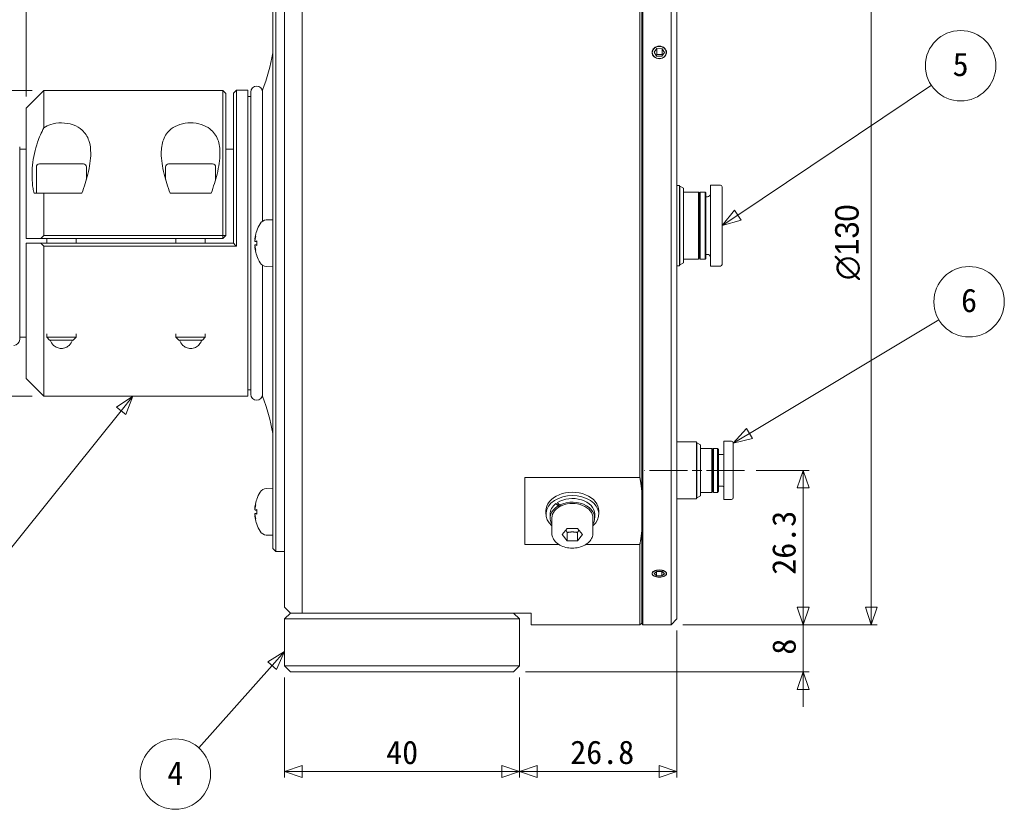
# Model space of a CAD drawing. Header units: millimetres. Extents: x 0 to 594, y 0 to 420.
# Tile 3 of 5: x 169 to 336, y 197 to 332. Entities that reach past the tile are written whole.
import ezdxf

# ---------------------------------------------------------------- set-up
doc = ezdxf.new("R2010")
doc.units = ezdxf.units.MM
doc.header["$LTSCALE"] = 2
doc.linetypes.add('CHAIN', pattern=[0.3543, 0.2362, -0.0295, 0.0591, -0.0295])
doc.layers.get('0').update_dxf_attribs({"lineweight": 18})
for name, color, linetype, lineweight in [('中心線(ISO)', 7, 'CHAIN', 9), ('可見邊線(ISO)', 7, 'Continuous', 9), ('標註(ISO)', 7, 'Continuous', 9), ('符號(ISO)', 7, 'Continuous', 9)]:
    doc.layers.add(name, color=color, linetype=linetype, lineweight=lineweight)
doc.dimstyles.new('標註', dxfattribs={"dimscale": 2, "dimtxt": 2, "dimasz": 1.5, "dimexe": 0.5, "dimexo": 1, "dimgap": 0.5, "dimtad": 1, "dimdec": 3, "dimrnd": 1e-08, "dimdsep": 46, "dimtxsty": 'Standard', "dimblk": 'Filled-1', "dimcen": 0.09, "dimdle": 5, "dimclrd": 3, "dimclre": 3, "dimclrt": 3, "dimazin": 2, "dimtfac": 1, "dimtdec": 3, "dimtmove": 0, "dimatfit": 3, "dimldrblk": 'Filled-1', "dimfxl": 0, "dimtolj": 1, "dimlwd": 9, "dimlwe": 9, "dimarcsym": 0})

# ---------------------------------------------------------------- blocks, each defined once
blk = doc.blocks.new('Filled-1')
at = {"color": 0}
for p, q in [((0, 0), (-1, 0.333)), ((-1, 0.333), (-1, -0.333)), ((-1, 0), (0, 0)), ((-1, -0.333), (0, 0))]:
    blk.add_line(p, q, dxfattribs=at)
at = {"color": 0, "flags": 128}
blk.add_lwpolyline([(-1, -0.333), (0, 0)], dxfattribs=at)
at = {"color": 0}
blk.add_solid([(-1, -0.333), (0, 0), (-1, 0.333), (-1, -0.333)], dxfattribs=at)
blk = doc.blocks.new('*D33')
at = {"layer": 'Defpoints', "color": 0, "linetype": 'Continuous'}
for p in [(279.51, 358.54), (279.51, 228.54), (313.59, 228.54)]:
    blk.add_point(p, dxfattribs=at)
at = {"layer": '標註(ISO)', "color": 3, "linetype": 'Continuous', "lineweight": 9}
for p, q in [((281.51, 358.54), (314.59, 358.54)), ((313.59, 355.54), (313.59, 231.54)), ((281.51, 228.54), (314.59, 228.54))]:
    blk.add_line(p, q, dxfattribs=at)
at = {"layer": '標註(ISO)', "color": 3, "linetype": 'Continuous', "lineweight": 9, "xscale": 3, "yscale": 3, "zscale": 3}
for p, rotation in [((313.59, 358.54), 90), ((313.59, 228.54), 270)]:
    blk.add_blockref('Filled-1', p, dxfattribs=dict(at, rotation=rotation))
at = {"layer": '標註(ISO)', "color": 3, "linetype": 'Continuous', "lineweight": 9, "insert": (309.58, 287.26), "char_height": 4, "attachment_point": 4, "rotation": 90}
blk.add_mtext('\\A1;{\\fAIGDT|b0|i0;\\ln}\\f新細明體|b0|i0;130', dxfattribs=at)
blk = doc.blocks.new('*D34')
at = {"layer": 'Defpoints', "color": 0, "linetype": 'Continuous'}
for p in [(292, 254.84), (279.51, 228.54), (302, 228.54)]:
    blk.add_point(p, dxfattribs=at)
at = {"layer": '標註(ISO)', "color": 3, "linetype": 'Continuous', "lineweight": 9}
for p, q in [((294, 254.84), (303, 254.84)), ((302, 251.84), (302, 231.54)), ((281.51, 228.54), (303, 228.54))]:
    blk.add_line(p, q, dxfattribs=at)
at = {"layer": '標註(ISO)', "color": 3, "linetype": 'Continuous', "lineweight": 9, "xscale": 3, "yscale": 3, "zscale": 3}
for p, rotation in [((302, 254.84), 90), ((302, 228.54), 270)]:
    blk.add_blockref('Filled-1', p, dxfattribs=dict(at, rotation=rotation))
at = {"layer": '標註(ISO)', "color": 3, "linetype": 'Continuous', "lineweight": 9, "insert": (298.75, 237.07), "char_height": 4, "attachment_point": 4, "rotation": 90}
blk.add_mtext('\\A1;26.3', dxfattribs=at)
blk = doc.blocks.new('*D35')
at = {"layer": 'Defpoints', "color": 0, "linetype": 'Continuous'}
for p in [(279.51, 228.54), (302, 228.54), (252.71, 220.54)]:
    blk.add_point(p, dxfattribs=at)
at = {"layer": '標註(ISO)', "color": 3, "linetype": 'Continuous', "lineweight": 9}
for p, q in [((302, 231.54), (302, 234.54)), ((281.51, 228.54), (303, 228.54)), ((302, 228.54), (302, 225.54)), ((302, 223.54), (302, 225.54)), ((302, 220.54), (302, 223.54)), ((254.71, 220.54), (303, 220.54)), ((302, 217.54), (302, 214.54))]:
    blk.add_line(p, q, dxfattribs=at)
at = {"layer": '標註(ISO)', "color": 3, "linetype": 'Continuous', "lineweight": 9, "xscale": 3, "yscale": 3, "zscale": 3}
for p, rotation in [((302, 228.54), 270), ((302, 220.54), 90)]:
    blk.add_blockref('Filled-1', p, dxfattribs=dict(at, rotation=rotation))
at = {"layer": '標註(ISO)', "color": 3, "linetype": 'Continuous', "lineweight": 9, "insert": (298.77, 223.45), "char_height": 4, "attachment_point": 4, "rotation": 90}
blk.add_mtext('\\A1;8', dxfattribs=at)
blk = doc.blocks.new('*D36')
at = {"layer": 'Defpoints', "color": 0, "linetype": 'Continuous'}
for p in [(280.51, 229.54), (253.71, 221.54), (253.71, 203.54)]:
    blk.add_point(p, dxfattribs=at)
at = {"layer": '標註(ISO)', "color": 3, "linetype": 'Continuous', "lineweight": 9}
for p, q in [((280.51, 227.54), (280.51, 202.54)), ((253.71, 219.54), (253.71, 202.54)), ((277.51, 203.54), (256.71, 203.54))]:
    blk.add_line(p, q, dxfattribs=at)
at = {"layer": '標註(ISO)', "color": 3, "linetype": 'Continuous', "lineweight": 9, "xscale": 3, "yscale": 3, "zscale": 3, "rotation": 180}
blk.add_blockref('Filled-1', (253.71, 203.54), dxfattribs=at)
at = {"layer": '標註(ISO)', "color": 3, "linetype": 'Continuous', "lineweight": 9, "xscale": 3, "yscale": 3, "zscale": 3}
blk.add_blockref('Filled-1', (280.51, 203.54), dxfattribs=at)
at = {"layer": '標註(ISO)', "color": 3, "linetype": 'Continuous', "lineweight": 9, "insert": (262.35, 206.79), "char_height": 4, "attachment_point": 4}
blk.add_mtext('\\A1;26.8', dxfattribs=at)
blk = doc.blocks.new('*D37')
at = {"layer": 'Defpoints', "color": 0, "linetype": 'Continuous'}
for p in [(213.71, 221.54), (253.71, 221.54), (213.71, 203.54)]:
    blk.add_point(p, dxfattribs=at)
at = {"layer": '標註(ISO)', "color": 3, "linetype": 'Continuous', "lineweight": 9}
for p, q in [((213.71, 219.54), (213.71, 202.54)), ((253.71, 219.54), (253.71, 202.54)), ((250.71, 203.54), (216.71, 203.54))]:
    blk.add_line(p, q, dxfattribs=at)
at = {"layer": '標註(ISO)', "color": 3, "linetype": 'Continuous', "lineweight": 9, "xscale": 3, "yscale": 3, "zscale": 3, "rotation": 180}
blk.add_blockref('Filled-1', (213.71, 203.54), dxfattribs=at)
at = {"layer": '標註(ISO)', "color": 3, "linetype": 'Continuous', "lineweight": 9, "xscale": 3, "yscale": 3, "zscale": 3}
blk.add_blockref('Filled-1', (253.71, 203.54), dxfattribs=at)
at = {"layer": '標註(ISO)', "color": 3, "linetype": 'Continuous', "lineweight": 9, "insert": (231.01, 206.77), "char_height": 4, "attachment_point": 4}
blk.add_mtext('\\A1;40', dxfattribs=at)
blk = doc.blocks.new('*D38')
at = {"layer": 'Defpoints', "color": 0, "linetype": 'Continuous'}
for p in [(66.71, 319.54), (172.71, 319.54), (172.71, 267.47)]:
    blk.add_point(p, dxfattribs=at)
at = {"layer": '標註(ISO)', "color": 3, "linetype": 'Continuous', "lineweight": 9}
for p, q in [((170.71, 319.54), (65.71, 319.54)), ((66.71, 270.47), (66.71, 316.54)), ((170.71, 267.47), (65.71, 267.47))]:
    blk.add_line(p, q, dxfattribs=at)
at = {"layer": '標註(ISO)', "color": 3, "linetype": 'Continuous', "lineweight": 9, "xscale": 3, "yscale": 3, "zscale": 3}
for p, rotation in [((66.71, 319.54), 90), ((66.71, 267.47), 270)]:
    blk.add_blockref('Filled-1', p, dxfattribs=dict(at, rotation=rotation))
at = {"layer": '標註(ISO)', "color": 3, "linetype": 'Continuous', "lineweight": 9, "insert": (63.45, 289), "char_height": 4, "attachment_point": 4, "rotation": 90}
blk.add_mtext('\\A1;52.1', dxfattribs=at)
blk = doc.blocks.new('*D41')
at = {"layer": 'Defpoints', "color": 0, "linetype": 'Continuous'}
for p in [(280.51, 383.54), (280.51, 357.54), (111.61, 300.04)]:
    blk.add_point(p, dxfattribs=at)
at = {"layer": '標註(ISO)', "color": 3, "linetype": 'Continuous', "lineweight": 9}
for p, q in [((111.61, 302.04), (111.61, 384.54)), ((280.51, 359.54), (280.51, 384.54)), ((114.61, 383.54), (277.51, 383.54))]:
    blk.add_line(p, q, dxfattribs=at)
at = {"layer": '標註(ISO)', "color": 3, "linetype": 'Continuous', "lineweight": 9, "xscale": 3, "yscale": 3, "zscale": 3, "rotation": 180}
blk.add_blockref('Filled-1', (111.61, 383.54), dxfattribs=at)
at = {"layer": '標註(ISO)', "color": 3, "linetype": 'Continuous', "lineweight": 9, "xscale": 3, "yscale": 3, "zscale": 3}
blk.add_blockref('Filled-1', (280.51, 383.54), dxfattribs=at)
at = {"layer": '標註(ISO)', "color": 3, "linetype": 'Continuous', "lineweight": 9, "insert": (190.29, 386.82), "char_height": 4, "attachment_point": 4}
blk.add_mtext('\\A1;168.9', dxfattribs=at)
blk = doc.blocks.new('*D43')
at = {"layer": 'Defpoints', "color": 0, "linetype": 'Continuous'}
for p in [(169.71, 371.54), (211.71, 345.54), (169.71, 316.54)]:
    blk.add_point(p, dxfattribs=at)
at = {"layer": '標註(ISO)', "color": 3, "linetype": 'Continuous', "lineweight": 9}
for p, q in [((169.71, 318.54), (169.71, 372.54)), ((211.71, 347.54), (211.71, 372.54)), ((208.71, 371.54), (172.71, 371.54))]:
    blk.add_line(p, q, dxfattribs=at)
at = {"layer": '標註(ISO)', "color": 3, "linetype": 'Continuous', "lineweight": 9, "xscale": 3, "yscale": 3, "zscale": 3, "rotation": 180}
blk.add_blockref('Filled-1', (169.71, 371.54), dxfattribs=at)
at = {"layer": '標註(ISO)', "color": 3, "linetype": 'Continuous', "lineweight": 9, "xscale": 3, "yscale": 3, "zscale": 3}
blk.add_blockref('Filled-1', (211.71, 371.54), dxfattribs=at)
at = {"layer": '標註(ISO)', "color": 3, "linetype": 'Continuous', "lineweight": 9, "insert": (188.01, 374.72), "char_height": 4, "attachment_point": 4}
blk.add_mtext('\\A1;42', dxfattribs=at)
blk = doc.blocks.new('*D44')
at = {"layer": 'Defpoints', "color": 0, "linetype": 'Continuous'}
for p in [(147.61, 371.54), (169.71, 316.54), (147.61, 303.31)]:
    blk.add_point(p, dxfattribs=at)
at = {"layer": '標註(ISO)', "color": 3, "linetype": 'Continuous', "lineweight": 9}
for p, q in [((147.61, 305.31), (147.61, 372.54)), ((169.71, 318.54), (169.71, 372.54)), ((166.71, 371.54), (150.61, 371.54))]:
    blk.add_line(p, q, dxfattribs=at)
at = {"layer": '標註(ISO)', "color": 3, "linetype": 'Continuous', "lineweight": 9, "xscale": 3, "yscale": 3, "zscale": 3, "rotation": 180}
blk.add_blockref('Filled-1', (147.61, 371.54), dxfattribs=at)
at = {"layer": '標註(ISO)', "color": 3, "linetype": 'Continuous', "lineweight": 9, "xscale": 3, "yscale": 3, "zscale": 3}
blk.add_blockref('Filled-1', (169.71, 371.54), dxfattribs=at)
at = {"layer": '標註(ISO)', "color": 3, "linetype": 'Continuous', "lineweight": 9, "insert": (154.15, 374.75), "char_height": 4, "attachment_point": 4}
blk.add_mtext('\\A1;22.1', dxfattribs=at)
blk = doc.blocks.new('Balloon2')
at = {"layer": '符號(ISO)', "color": 3, "linetype": 'Continuous', "lineweight": 9}
for p, q in [((93.941, 133.733), (92.549, 132.798)), ((92.939, 132.485), (93.941, 133.733)), ((93.329, 132.172), (93.941, 133.733)), ((92.939, 132.485), (70.451, 104.469)), ((92.549, 132.798), (93.329, 132.172))]:
    blk.add_line(p, q, dxfattribs=at)
at = {"layer": '符號(ISO)', "color": 3, "linetype": 'Continuous', "lineweight": 9, "flags": 128}
blk.add_lwpolyline([(93.329, 132.172), (93.941, 133.733)], dxfattribs=at)
at = {"layer": '符號(ISO)'}
blk.add_circle((68.576, 102.133), 3, dxfattribs=at)
at = {"layer": '符號(ISO)', "color": 3}
blk.add_solid([(93.329, 132.172), (93.941, 133.733), (92.549, 132.798), (93.329, 132.172)], dxfattribs=at)
at = {"layer": '符號(ISO)', "color": 3, "insert": (68.576, 102.216), "char_height": 2, "attachment_point": 5}
blk.add_mtext('2', dxfattribs=at)
blk = doc.blocks.new('Balloon4')
at = {"layer": '符號(ISO)', "color": 3, "linetype": 'Continuous', "lineweight": 9}
for p, q in [((106.855, 111.981), (105.417, 111.12)), ((105.79, 110.787), (106.855, 111.981)), ((106.163, 110.454), (106.855, 111.981)), ((105.79, 110.787), (99.547, 103.785)), ((105.417, 111.12), (106.163, 110.454))]:
    blk.add_line(p, q, dxfattribs=at)
at = {"layer": '符號(ISO)', "color": 3, "linetype": 'Continuous', "lineweight": 9, "flags": 128}
blk.add_lwpolyline([(106.163, 110.454), (106.855, 111.981)], dxfattribs=at)
at = {"layer": '符號(ISO)'}
blk.add_circle((97.555, 101.551), 3, dxfattribs=at)
at = {"layer": '符號(ISO)', "color": 3}
blk.add_solid([(106.163, 110.454), (106.855, 111.981), (105.417, 111.12), (106.163, 110.454)], dxfattribs=at)
at = {"layer": '符號(ISO)', "color": 3, "insert": (97.555, 101.634), "char_height": 2, "attachment_point": 5}
blk.add_mtext('4', dxfattribs=at)
blk = doc.blocks.new('Balloon5')
at = {"layer": '符號(ISO)', "color": 3, "linetype": 'Continuous', "lineweight": 9}
for p, q in [((145.434, 149.161), (161.923, 160.223)), ((145.155, 149.577), (144.105, 148.27)), ((145.712, 148.746), (145.155, 149.577)), ((145.434, 149.161), (144.105, 148.27)), ((144.105, 148.27), (145.712, 148.746))]:
    blk.add_line(p, q, dxfattribs=at)
at = {"layer": '符號(ISO)', "color": 3, "linetype": 'Continuous', "lineweight": 9, "flags": 128}
blk.add_lwpolyline([(145.155, 149.577), (144.105, 148.27)], dxfattribs=at)
at = {"layer": '符號(ISO)'}
blk.add_circle((164.405, 161.888), 3, dxfattribs=at)
at = {"layer": '符號(ISO)', "color": 3}
blk.add_solid([(145.155, 149.577), (144.105, 148.27), (145.712, 148.746), (145.155, 149.577)], dxfattribs=at)
at = {"layer": '符號(ISO)', "color": 3, "insert": (164.405, 161.989), "char_height": 2, "attachment_point": 5}
blk.add_mtext('5', dxfattribs=at)
blk = doc.blocks.new('Balloon6')
at = {"layer": '符號(ISO)', "color": 3, "linetype": 'Continuous', "lineweight": 9}
for p, q in [((146.427, 130.568), (162.555, 140.242)), ((146.17, 130.997), (145.055, 129.745)), ((146.684, 130.139), (146.17, 130.997)), ((146.427, 130.568), (145.055, 129.745)), ((145.055, 129.745), (146.684, 130.139))]:
    blk.add_line(p, q, dxfattribs=at)
at = {"layer": '符號(ISO)', "color": 3, "linetype": 'Continuous', "lineweight": 9, "flags": 128}
blk.add_lwpolyline([(146.17, 130.997), (145.055, 129.745)], dxfattribs=at)
at = {"layer": '符號(ISO)'}
blk.add_circle((165.124, 141.783), 3, dxfattribs=at)
at = {"layer": '符號(ISO)', "color": 3}
blk.add_solid([(146.17, 130.997), (145.055, 129.745), (146.684, 130.139), (146.17, 130.997)], dxfattribs=at)
at = {"layer": '符號(ISO)', "color": 3, "insert": (165.124, 141.883), "char_height": 2, "attachment_point": 5}
blk.add_mtext('6', dxfattribs=at)

msp = doc.modelspace()

# ---------------------------------------------------------------- linework, layer by layer
at = {"layer": '中心線(ISO)', "linetype": 'CHAIN', "ltscale": 13.688964}
msp.add_line((291.9996, 254.8401), (275.0102, 254.8401), dxfattribs=at)
at = {"layer": '可見邊線(ISO)'}
for p, q in [((216.7102, 358.5401), (216.7102, 230.5401)), ((274.5102, 228.7401), (274.5102, 358.3401)), ((274.7102, 358.5401), (274.7102, 228.5401)), ((279.5102, 228.5401), (279.5102, 358.5401)), ((280.5102, 357.5401), (280.5102, 229.5401)), ((213.7102, 231.5401), (213.7102, 355.5401)), ((211.7102, 241.5401), (211.7102, 345.5401)), ((212.2102, 346.0401), (212.2102, 241.0401)), ((274.2102, 253.6216), (274.2102, 333.4586)), ((276.6449, 326.07), (277.1074, 326.7041)), ((277.0476, 325.4061), (276.6449, 326.07)), ((277.1074, 325.7041), (276.9761, 325.524)), ((277.913, 325.3762), (277.0476, 325.4061)), ((277.1074, 326.7041), (277.9728, 326.6742)), ((277.1074, 325.7041), (277.1074, 326.7041)), ((277.9728, 325.6742), (277.1074, 325.7041)), ((278.3755, 326.0102), (277.913, 325.3762)), ((277.9728, 326.6742), (278.3755, 326.0102)), ((277.9728, 326.6742), (277.9728, 325.6742)), ((278.0443, 325.5562), (277.9728, 325.6742)), ((169.7102, 316.5401), (172.7102, 319.5401)), ((172.7102, 319.5401), (172.7102, 313.2124)), ((203.2102, 319.5401), (172.7102, 319.5401)), ((203.2102, 294.8397), (203.2102, 319.5401)), ((203.7102, 319.0401), (203.2102, 319.5401)), ((203.7102, 319.0401), (203.7102, 294.8401)), ((205.0102, 319.1151), (205.5102, 319.6151)), ((205.0102, 293.5401), (205.0102, 319.1151)), ((205.5102, 319.6151), (205.5102, 293.0402)), ((207.4602, 319.6151), (205.5102, 319.6151)), ((207.4602, 319.6151), (207.4602, 267.4651)), ((207.9602, 318.5401), (207.4602, 318.5401)), ((207.9602, 319.2901), (207.9602, 267.7901)), ((209.9602, 297.3082), (209.9602, 319.6151)), ((209.9602, 297.3082), (209.9602, 319.6151)), ((169.7102, 294.3401), (169.7102, 316.5401)), ((168.6102, 309.9401), (168.6102, 277.1401)), ((169.7102, 309.5401), (168.6102, 309.5401)), ((205.0102, 309.5401), (203.7102, 309.5401)), ((171.9602, 307.0401), (179.4602, 307.0401)), ((193.9602, 307.0401), (201.4602, 307.0401)), ((171.4602, 306.5401), (171.4602, 302.0401)), ((179.9602, 306.5401), (179.9602, 304.377)), ((193.4602, 306.5401), (193.4602, 304.377)), ((201.9602, 306.5401), (201.9602, 304.377)), ((286.2102, 289.6401), (286.2102, 303.4401)), ((286.2102, 303.4401), (287.9102, 303.4401)), ((172.7102, 302.0401), (172.7102, 294.8397)), ((173.4063, 302.0401), (172.7102, 302.0401)), ((173.4063, 302.0401), (178.0141, 302.0401)), ((179.2096, 302.0401), (178.0141, 302.0401)), ((195.4063, 302.0401), (194.2108, 302.0401)), ((195.4063, 302.0401), (200.0141, 302.0401)), ((201.2096, 302.0401), (200.0141, 302.0401)), ((280.9215, 303.3901), (280.5102, 303.3901)), ((280.9215, 303.3901), (280.9215, 289.6901)), ((281.0102, 303.2365), (280.9215, 303.3901)), ((281.0102, 303.2365), (281.0102, 289.8437)), ((281.6102, 302.8901), (281.0102, 303.2365)), ((281.6102, 302.8901), (281.6102, 290.1901)), ((284.1602, 302.2401), (281.6102, 302.2401)), ((284.1602, 290.8401), (284.1602, 302.2401)), ((284.3102, 302.0401), (284.1602, 302.2401)), ((284.3102, 302.0401), (284.4602, 302.2401)), ((284.3102, 291.0401), (284.3102, 302.0401)), ((284.4602, 290.8401), (284.4602, 302.2401)), ((285.3102, 302.2401), (284.4602, 302.2401)), ((285.3102, 302.2401), (285.3102, 290.8401)), ((285.4102, 302.1401), (285.3102, 302.2401)), ((285.4102, 290.9401), (285.4102, 302.1401)), ((288.2102, 289.9401), (288.2102, 303.1401)), ((285.4102, 301.4401), (285.7102, 301.4401)), ((210.5978, 297.5013), (211.7102, 297.5401)), ((208.9607, 295.6181), (208.9607, 295.6114)), ((169.7102, 270.4651), (169.7102, 293.5401)), ((172.2102, 293.5401), (169.7102, 293.5401)), ((205.0102, 293.5401), (172.2102, 293.5401)), ((172.2104, 294.3401), (203.2102, 294.3401)), ((203.2102, 294.8397), (172.7102, 294.8397)), ((173.2102, 294.3401), (173.2102, 293.5401)), ((178.2102, 294.3401), (178.2102, 293.5401)), ((195.2102, 294.3401), (195.2102, 293.5401)), ((200.2102, 294.3401), (200.2102, 293.5401)), ((203.2102, 294.8397), (203.7102, 294.8401)), ((203.7102, 294.8401), (203.2102, 294.3401)), ((203.2102, 294.3401), (203.2102, 294.8397)), ((208.6739, 294.2383), (208.6959, 294.2364)), ((208.6937, 293.8164), (208.9607, 293.7931)), ((208.9607, 293.9163), (208.9607, 293.164)), ((172.7102, 293.0402), (172.7102, 267.4651)), ((172.7102, 293.0402), (205.5102, 293.0402)), ((208.6739, 292.842), (208.6959, 292.8439)), ((208.6937, 293.2638), (208.9607, 293.2872)), ((208.9607, 291.4688), (208.9607, 291.4622)), ((281.6102, 290.1901), (281.0102, 289.8437)), ((284.1602, 290.8401), (281.6102, 290.8401)), ((284.3102, 291.0401), (284.1602, 290.8401)), ((284.3102, 291.0401), (284.4602, 290.8401)), ((285.3102, 290.8401), (284.4602, 290.8401)), ((285.4102, 290.9401), (285.3102, 290.8401)), ((285.4102, 291.6401), (285.7102, 291.6401)), ((209.9602, 267.4651), (209.9602, 289.7721)), ((209.9602, 267.4651), (209.9602, 289.7721)), ((210.5978, 289.579), (211.7102, 289.5401)), ((280.9215, 289.6901), (280.5102, 289.6901)), ((281.0102, 289.8437), (280.9215, 289.6901)), ((286.2102, 289.6401), (287.9102, 289.6401)), ((169.7102, 277.5401), (168.6102, 277.5401)), ((173.2102, 278.0836), (173.2102, 277.5309)), ((173.2102, 277.5309), (178.2102, 277.5309)), ((173.701, 277.0401), (173.2102, 277.5309)), ((177.7194, 277.0401), (173.701, 277.0401)), ((177.7194, 277.0401), (178.2102, 277.5309)), ((178.2102, 278.0836), (178.2102, 277.5309)), ((195.2102, 278.0836), (195.2102, 277.5309)), ((195.2102, 277.5309), (200.2102, 277.5309)), ((195.701, 277.0401), (195.2102, 277.5309)), ((199.7194, 277.0401), (195.701, 277.0401)), ((199.7194, 277.0401), (200.2102, 277.5309)), ((200.2102, 278.0836), (200.2102, 277.5309)), ((169.7102, 270.4651), (172.7102, 267.4651)), ((207.9602, 268.5401), (207.4602, 268.5401)), ((207.4602, 267.4651), (172.7102, 267.4651)), ((283.8215, 259.6901), (280.5102, 259.6901)), ((283.8215, 259.6901), (283.8215, 249.9901)), ((283.9102, 259.5365), (283.8215, 259.6901)), ((283.9102, 259.5365), (283.9102, 250.1437)), ((284.5102, 259.1901), (283.9102, 259.5365)), ((284.5102, 259.1901), (284.5102, 250.4901)), ((286.4602, 258.5901), (284.5102, 258.5901)), ((286.4602, 251.0901), (286.4602, 258.5901)), ((286.6102, 258.3901), (286.4602, 258.5901)), ((286.6102, 258.3901), (286.7602, 258.5901)), ((286.6102, 251.2901), (286.6102, 258.3901)), ((286.7602, 251.0901), (286.7602, 258.5901)), ((287.4102, 258.5901), (286.7602, 258.5901)), ((287.4102, 258.5901), (287.4102, 251.0901)), ((287.6102, 258.3901), (287.4102, 258.5901)), ((287.6102, 251.2901), (287.6102, 258.3901)), ((288.5102, 249.8901), (288.5102, 259.7901)), ((288.5102, 259.7901), (289.8102, 259.7901)), ((290.1102, 250.1901), (290.1102, 259.4901)), ((287.6102, 257.5401), (288.3102, 257.5401)), ((254.6102, 253.6216), (254.6102, 242.2418)), ((254.6102, 253.6216), (274.2102, 253.6216)), ((210.5978, 251.7513), (211.7102, 251.7901)), ((287.6102, 252.1401), (288.3102, 252.1401)), ((208.9607, 249.8681), (208.9607, 249.8614)), ((283.8215, 249.9901), (280.5102, 249.9901)), ((283.9102, 250.1437), (283.8215, 249.9901)), ((284.5102, 250.4901), (283.9102, 250.1437)), ((286.4602, 251.0901), (284.5102, 251.0901)), ((286.6102, 251.2901), (286.4602, 251.0901)), ((286.6102, 251.2901), (286.7602, 251.0901)), ((287.4102, 251.0901), (286.7602, 251.0901)), ((287.6102, 251.2901), (287.4102, 251.0901)), ((288.5102, 249.8901), (289.8102, 249.8901)), ((208.6739, 248.4883), (208.6959, 248.4864)), ((208.9607, 248.1663), (208.9607, 247.414)), ((259.8989, 249.1739), (260.5792, 248.6929)), ((260.4871, 248.6412), (260.2741, 248.7919)), ((260.5638, 248.947), (260.78, 248.7941)), ((208.6739, 247.092), (208.6959, 247.0939)), ((208.6937, 248.0664), (208.9607, 248.0431)), ((208.6937, 247.5138), (208.9607, 247.5372)), ((258.2102, 247.9317), (258.2102, 247.3661)), ((258.9102, 247.3661), (258.9102, 246.7297)), ((259.2102, 244.1841), (259.2102, 246.7297)), ((266.2102, 244.1841), (266.2102, 246.7297)), ((266.5102, 247.3661), (266.5102, 246.7297)), ((267.2102, 247.9317), (267.2102, 247.3661)), ((208.9607, 245.7188), (208.9607, 245.7122)), ((260.9781, 243.9012), (261.8442, 244.9619)), ((261.8442, 244.9619), (263.5762, 244.9619)), ((263.5762, 244.9619), (264.4422, 243.9012)), ((210.5978, 243.829), (211.7102, 243.7901)), ((261.8442, 242.8406), (260.9781, 243.9012)), ((261.8442, 244.2548), (261.8442, 242.8406)), ((263.5762, 244.2548), (263.5762, 242.8406)), ((264.4422, 243.9012), (263.5762, 242.8406)), ((211.7102, 241.5401), (212.2102, 241.0401)), ((260.3836, 242.2418), (254.6102, 242.2418)), ((263.5762, 242.8406), (261.8442, 242.8406)), ((274.2102, 242.2418), (265.0368, 242.2418)), ((274.2102, 228.5401), (274.2102, 242.2418)), ((213.7102, 241.0401), (212.2102, 241.0401)), ((276.5359, 236.904), (276.5063, 236.9249)), ((276.6449, 237.2657), (277.1074, 237.6318)), ((277.0476, 236.8824), (276.6449, 237.2657)), ((277.0476, 237.5845), (277.0476, 236.8824)), ((277.913, 236.8651), (277.0476, 236.8824)), ((277.1074, 237.6318), (277.9728, 237.6145)), ((277.913, 237.6157), (277.913, 236.8651)), ((278.3755, 237.2312), (277.913, 236.8651)), ((277.9728, 237.6145), (278.3755, 237.2312)), ((278.4845, 236.904), (278.5141, 236.9249)), ((213.7102, 231.5401), (214.7102, 230.5401)), ((214.7102, 230.5401), (213.7102, 229.5401)), ((214.7102, 230.5401), (218.7102, 230.5401)), ((248.7102, 230.5401), (218.7102, 230.5401)), ((248.7102, 230.5401), (252.7102, 230.5401)), ((252.7102, 230.5401), (255.7102, 230.5401)), ((252.7102, 230.5401), (253.7102, 229.5401)), ((255.7102, 228.5401), (255.7102, 230.5401)), ((218.7102, 229.5401), (213.7102, 229.5401)), ((213.7102, 229.5401), (213.7102, 221.5401)), ((218.7102, 229.5401), (248.7102, 229.5401)), ((253.7102, 229.5401), (248.7102, 229.5401)), ((253.7102, 221.5401), (253.7102, 229.5401)), ((255.7102, 228.5401), (274.2102, 228.5401)), ((274.5102, 228.8401), (274.2102, 228.5401)), ((274.5102, 228.7401), (274.7102, 228.5401)), ((279.5102, 228.5401), (274.7102, 228.5401)), ((280.5102, 229.5401), (279.5102, 228.5401)), ((214.7102, 220.5401), (213.7102, 221.5401)), ((213.7102, 221.5401), (218.7102, 221.5401)), ((248.7102, 221.5401), (218.7102, 221.5401)), ((248.7102, 221.5401), (253.7102, 221.5401)), ((253.7102, 221.5401), (252.7102, 220.5401)), ((218.7102, 220.5401), (214.7102, 220.5401)), ((218.7102, 220.5401), (248.7102, 220.5401)), ((252.7102, 220.5401), (248.7102, 220.5401))]:
    msp.add_line(p, q, dxfattribs=at)
for centre, radius, start, end in [((178.399, 331.7467), 33.8125, 338.97419, 350.121878), ((208.9602, 319.2901), 1, 0, 180), ((171.9602, 306.5401), 0.5, 90, 180), ((179.4602, 306.5401), 0.5, 0, 90), ((193.9602, 306.5401), 0.5, 90, 180), ((201.4602, 306.5401), 0.5, 0, 90), ((287.9102, 303.1401), 0.3, 0, 90), ((285.7102, 301.9401), 0.5, 270, 0), ((215.1102, 293.5401), 6.5, 149.208665, 160.84879), ((210.6432, 296.2021), 1.3, 92, 149.208665), ((209.1267, 295.6181), 0.166, 160.84879, 180), ((209.1267, 291.4622), 0.166, 180, 199.15121), ((215.1102, 293.5401), 6.5, 199.15121, 210.791335), ((210.6432, 290.8782), 1.3, 210.791335, 268), ((285.7102, 291.1401), 0.5, 0, 90), ((287.9102, 289.9401), 0.3, 270, 0), ((167.6102, 277.1401), 1, 270, 0), ((208.9602, 267.7901), 1, 180, 0), ((178.399, 255.3336), 33.8125, 9.878122, 21.02581), ((289.8102, 259.4901), 0.3, 0, 90), ((288.3102, 257.7401), 0.2, 270, 0), ((210.6432, 250.4521), 1.3, 92, 149.208665), ((288.3102, 251.9401), 0.2, 0, 90), ((209.1267, 249.8681), 0.166, 160.84879, 180), ((215.1102, 247.7901), 6.5, 149.208665, 160.84879), ((289.8102, 250.1901), 0.3, 270, 0), ((209.1267, 245.7122), 0.166, 180, 199.15121), ((215.1102, 247.7901), 6.5, 199.15121, 210.791335), ((210.6432, 245.1282), 1.3, 210.791335, 268)]:
    msp.add_arc(centre, radius, start, end, dxfattribs=at)
for centre, ratio in [((277.5102, 326.0401), 0.8660254), ((277.5102, 237.2485), 0.5)]:
    msp.add_ellipse(centre, major_axis=(-1.1933, 0), ratio=ratio, dxfattribs=at)
for centre, major_axis, ratio, start_param, end_param in [((215.0747, 293.5886), (5.2354, 3.8308), 0.98904802, 2.1808365, 2.35052961), ((214.9411, 292.8141), (-6.259, 1.4582), 0.6436368, 6.17445167, 6.29160314), ((214.9411, 294.1671), (-6.2048, -1.674), 0.74537104, 5.8271648, 5.94431627), ((208.0571, 294.4475), (-1.4102, 0.1901), 0.09828729, 2.03705392, 2.05411892), ((215.0747, 293.1373), (-6.4622, 0.5695), 0.11911293, 5.95937619, 6.1290693), ((214.9411, 292.9132), (-6.2048, 1.674), 0.74537104, 0.33886904, 0.45602051), ((208.0571, 292.6327), (1.4102, 0.1901), 0.09828729, 1.08747373, 1.10453876), ((214.9411, 294.2662), (-6.259, -1.4582), 0.6436368, 6.27476747, 6.39191894), ((215.0747, 293.943), (-6.4622, -0.5695), 0.11911293, 0.15411601, 0.32380912), ((215.0747, 293.4916), (-5.2354, 3.8308), 0.98904802, 0.79106304, 0.96075615), ((215.0747, 247.8386), (5.2354, 3.8308), 0.98904802, 2.1808365, 2.35052961), ((262.7102, 247.3661), (-4.5, 0), 0.70710678, 2.46191883, 6.96285913), ((262.7102, 247.9317), (-4.5, 0), 0.70710678, 3.14159265, 6.28318531), ((262.7102, 247.3661), (3.8, 0), 0.70710678, 0, 2.30880834), ((214.9411, 247.0641), (-6.259, 1.4582), 0.6436368, 6.17445167, 6.29160314), ((214.9411, 248.4171), (-6.2048, -1.674), 0.74537104, 5.8271648, 5.94431627), ((208.0571, 248.6975), (-1.4102, 0.1901), 0.09828729, 2.03705392, 2.05411892), ((215.0747, 247.3873), (-6.4622, 0.5695), 0.11911293, 5.95937619, 6.1290693), ((262.7102, 246.7297), (-3.8, 0), 0.70710678, 5.40829531, 6.68320678), ((262.7102, 247.3661), (-3.8, 0), 0.70710678, 5.5451733, 6.28318531), ((262.7102, 246.7297), (-3.5, 0), 0.70710678, 3.14159265, 6.28318531), ((262.7102, 247.1456), (3.7881, -3.3283), 0.09024785, 3.95873327, 4.09561127), ((262.7102, 247.5865), (-3.7881, 3.3283), 0.09024785, 0.91191293, 1.04969234), ((262.7102, 246.7297), (3.8, 0), 0.70710678, 5.88316383, 8.45421423), ((214.9411, 247.1632), (-6.2048, 1.674), 0.74537104, 0.33886904, 0.45602051), ((208.0571, 246.8827), (1.4102, 0.1901), 0.09828729, 1.08747373, 1.10453876), ((214.9411, 248.5162), (-6.259, -1.4582), 0.6436368, 6.27476747, 6.39191894), ((215.0747, 248.193), (-6.4622, -0.5695), 0.11911293, 0.15411601, 0.32380912), ((215.0747, 247.7416), (-5.2354, 3.8308), 0.98904802, 0.79106304, 0.96075615)]:
    msp.add_ellipse(centre, major_axis=major_axis, ratio=ratio, start_param=start_param, end_param=end_param, dxfattribs=at)
for points, knots in [([(276.2807, 326.0401), (276.2807, 326.1738), (276.3116, 326.3161), (276.437, 326.5774), (276.5316, 326.6963), (276.75, 326.8839), (276.8882, 326.9651), (277.1911, 327.0727), (277.3558, 327.0991), (277.5102, 327.0991), (277.6646, 327.0991), (277.8293, 327.0727), (278.1322, 326.9651), (278.2704, 326.8839), (278.4887, 326.6963), (278.5834, 326.5774), (278.7088, 326.3161), (278.7397, 326.1738), (278.7397, 326.0401)], [0.555777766, 0.555777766, 0.555777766, 0.555777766, 0.602092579, 0.602092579, 0.648407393, 0.648407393, 0.694722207, 0.694722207, 0.741037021, 0.741037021, 0.741037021, 0.787351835, 0.787351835, 0.833666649, 0.833666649, 0.879981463, 0.879981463, 0.926296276, 0.926296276, 0.926296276, 0.926296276]), ([(278.7397, 326.0401), (278.7397, 325.9064), (278.7088, 325.7635), (278.5834, 325.5001), (278.4887, 325.3796), (278.2704, 325.189), (278.1322, 325.1063), (277.8293, 324.9966), (277.6646, 324.9695), (277.3558, 324.9695), (277.1911, 324.9966), (276.8882, 325.1063), (276.75, 325.189), (276.5316, 325.3796), (276.437, 325.5001), (276.3116, 325.7635), (276.2807, 325.9064), (276.2807, 326.0401)], [0.185259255, 0.185259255, 0.185259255, 0.185259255, 0.231574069, 0.231574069, 0.277888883, 0.277888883, 0.324203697, 0.324203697, 0.37051851, 0.37051851, 0.416833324, 0.416833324, 0.463148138, 0.463148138, 0.509462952, 0.509462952, 0.555777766, 0.555777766, 0.555777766, 0.555777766]), ([(172.7102, 313.2124), (173.0519, 313.4339), (173.4564, 313.6252), (174.4688, 313.9434), (175.104, 314.034), (176.384, 314.034), (177.0814, 313.9227), (178.3117, 313.4893), (178.8447, 313.1649), (179.7752, 312.3212), (180.1579, 311.7086), (180.6241, 310.3423), (180.7102, 309.5883), (180.7102, 307.7515), (180.5162, 306.5613), (179.9493, 304.2577), (179.6047, 303.1594), (179.2096, 302.0401)], [2.27746792, 2.27746792, 2.27746792, 2.27746792, 2.41787493, 2.41787493, 2.59972177, 2.59972177, 2.80185049, 2.80185049, 3.00397921, 3.00397921, 3.27082396, 3.27082396, 3.53766871, 3.53766871, 3.95304972, 3.95304972, 4.3072245, 4.3072245, 4.3072245, 4.3072245]), ([(194.2108, 302.0401), (193.8157, 303.1594), (193.4711, 304.2577), (192.9042, 306.5613), (192.7102, 307.7515), (192.7102, 309.6432), (192.81, 310.4511), (193.354, 311.8932), (193.8, 312.5283), (194.8187, 313.3145), (195.3263, 313.5843), (196.4688, 313.9434), (197.104, 314.034), (198.3164, 314.034), (198.9515, 313.9434), (200.0941, 313.5843), (200.6017, 313.3145), (201.6204, 312.5283), (202.0664, 311.8932), (202.6104, 310.4511), (202.7102, 309.6432), (202.7102, 307.7515), (202.5162, 306.5613), (201.9493, 304.2577), (201.6047, 303.1594), (201.2096, 302.0401)], [0.89196824, 0.89196824, 0.89196824, 0.89196824, 1.24614303, 1.24614303, 1.66152404, 1.66152404, 1.94877607, 1.94877607, 2.23602809, 2.23602809, 2.41787493, 2.41787493, 2.59972177, 2.59972177, 2.78156861, 2.78156861, 2.96341545, 2.96341545, 3.25066748, 3.25066748, 3.5379195, 3.5379195, 3.95330051, 3.95330051, 4.3074753, 4.3074753, 4.3074753, 4.3074753]), ([(171.0471, 302.0401), (170.9779, 302.3218), (170.9234, 302.6065), (170.6886, 304.0895), (170.6576, 305.4544), (170.9275, 308.1674), (171.2373, 309.52), (171.9391, 311.5552), (172.2909, 312.3865), (172.7102, 313.2124)], [0.27534737, 0.27534737, 0.27534737, 0.27534737, 0.36968343, 0.36968343, 0.79676568, 0.79676568, 1.22384793, 1.22384793, 1.5050408, 1.5050408, 1.5050408, 1.5050408]), ([(208.6744, 294.2383), (208.6742, 294.2383), (208.674, 294.2383), (208.6705, 294.2387), (208.6681, 294.2465), (208.6662, 294.2775), (208.6668, 294.3006), (208.6702, 294.3541), (208.6734, 294.388), (208.6821, 294.4622), (208.6877, 294.5024), (208.6954, 294.5523), (208.6974, 294.5648), (208.6995, 294.5774)], [0.02262944, 0.02262944, 0.02262944, 0.02262944, 0.0231976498, 0.0231976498, 0.0345489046, 0.0345489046, 0.0459001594, 0.0459001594, 0.0573383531, 0.0573383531, 0.0687765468, 0.0687765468, 0.0724922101, 0.0724922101, 0.0724922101, 0.0724922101]), ([(208.6995, 293.8181), (208.6933, 293.8141), (208.6871, 293.8173), (208.677, 293.8398), (208.673, 293.8592), (208.668, 293.9066), (208.6666, 293.9376), (208.6668, 294.0079), (208.6684, 294.0471), (208.672, 294.098), (208.6731, 294.1117), (208.6744, 294.1257)], [0, 0, 0, 0, 0.011514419, 0.011514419, 0.023028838, 0.023028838, 0.0344177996, 0.0344177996, 0.0458067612, 0.0458067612, 0.0498477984, 0.0498477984, 0.0498477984, 0.0498477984]), ([(208.6744, 292.9546), (208.6742, 292.9562), (208.6741, 292.9578), (208.6706, 292.9973), (208.6681, 293.0377), (208.6662, 293.1121), (208.6668, 293.1462), (208.6702, 293.2003), (208.6734, 293.2238), (208.6822, 293.2553), (208.6878, 293.2633), (208.6955, 293.264), (208.6975, 293.2634), (208.6995, 293.2621)], [0.0226286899, 0.0226286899, 0.0226286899, 0.0226286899, 0.023113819, 0.023113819, 0.0345069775, 0.0345069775, 0.0459001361, 0.0459001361, 0.0573821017, 0.0573821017, 0.0688640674, 0.0688640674, 0.0724948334, 0.0724948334, 0.0724948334, 0.0724948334]), ([(208.6995, 292.5029), (208.6932, 292.5406), (208.6871, 292.5819), (208.6769, 292.6598), (208.673, 292.6965), (208.668, 292.7561), (208.6666, 292.783), (208.6668, 292.8224), (208.6684, 292.8348), (208.672, 292.8412), (208.6731, 292.8421), (208.6744, 292.842)], [0, 0, 0, 0, 0.0115474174, 0.0115474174, 0.0230948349, 0.0230948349, 0.0344508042, 0.0344508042, 0.0458067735, 0.0458067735, 0.0498482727, 0.0498482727, 0.0498482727, 0.0498482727]), ([(175.7102, 275.6112), (175.4577, 275.6112), (175.1981, 275.6629), (174.7371, 275.8532), (174.5352, 275.9916), (174.1153, 276.3864), (173.9272, 276.6993), (173.8088, 277.0388), (173.8085, 277.0395), (173.8083, 277.0401)], [0, 0, 0, 0, 0.075736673, 0.075736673, 0.151473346, 0.151473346, 0.278634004, 0.278634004, 0.278884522, 0.278884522, 0.278884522, 0.278884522]), ([(177.6121, 277.0401), (177.6119, 277.0395), (177.6116, 277.0388), (177.4932, 276.6993), (177.3051, 276.3864), (176.8852, 275.9916), (176.6833, 275.8532), (176.2223, 275.6629), (175.9627, 275.6112), (175.7102, 275.6112)], [1.448691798, 1.448691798, 1.448691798, 1.448691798, 1.448942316, 1.448942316, 1.576102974, 1.576102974, 1.651839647, 1.651839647, 1.72757632, 1.72757632, 1.72757632, 1.72757632]), ([(197.7102, 275.6112), (197.4577, 275.6112), (197.1981, 275.6629), (196.7371, 275.8532), (196.5352, 275.9916), (196.1153, 276.3864), (195.9272, 276.6993), (195.8088, 277.0388), (195.8085, 277.0395), (195.8083, 277.0401)], [0, 0, 0, 0, 0.075736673, 0.075736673, 0.151473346, 0.151473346, 0.278634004, 0.278634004, 0.278884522, 0.278884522, 0.278884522, 0.278884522]), ([(199.612, 277.0401), (199.5134, 276.7571), (199.3663, 276.493), (199.0116, 276.0916), (198.7975, 275.919), (198.4184, 275.7388), (198.2826, 275.6913), (198.001, 275.6275), (197.8553, 275.6112), (197.7102, 275.6112)], [1.44083812, 1.44083812, 1.44083812, 1.44083812, 1.54650225, 1.54650225, 1.63356322, 1.63356322, 1.677093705, 1.677093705, 1.72062419, 1.72062419, 1.72062419, 1.72062419]), ([(208.6744, 248.4883), (208.6742, 248.4883), (208.6741, 248.4883), (208.6706, 248.4886), (208.6681, 248.4963), (208.6662, 248.5273), (208.6668, 248.5506), (208.6702, 248.6042), (208.6734, 248.6382), (208.6822, 248.7127), (208.6878, 248.7531), (208.6955, 248.8029), (208.6975, 248.8151), (208.6995, 248.8274)], [0.0226286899, 0.0226286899, 0.0226286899, 0.0226286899, 0.023113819, 0.023113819, 0.0345069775, 0.0345069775, 0.0459001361, 0.0459001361, 0.0573821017, 0.0573821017, 0.0688640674, 0.0688640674, 0.0724948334, 0.0724948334, 0.0724948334, 0.0724948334]), ([(208.6995, 248.0681), (208.6932, 248.0641), (208.6871, 248.0673), (208.6769, 248.0899), (208.673, 248.1094), (208.668, 248.157), (208.6666, 248.1879), (208.6668, 248.2581), (208.6684, 248.2972), (208.672, 248.348), (208.6731, 248.3617), (208.6744, 248.3757)], [0, 0, 0, 0, 0.0115474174, 0.0115474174, 0.0230948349, 0.0230948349, 0.0344508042, 0.0344508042, 0.0458067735, 0.0458067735, 0.0498482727, 0.0498482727, 0.0498482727, 0.0498482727]), ([(208.6744, 247.2046), (208.6742, 247.2065), (208.674, 247.2084), (208.6705, 247.248), (208.6681, 247.2882), (208.6662, 247.3624), (208.6668, 247.3963), (208.6702, 247.4501), (208.6734, 247.4736), (208.6821, 247.5052), (208.6877, 247.5132), (208.6954, 247.514), (208.6974, 247.5135), (208.6995, 247.5121)], [0.02262944, 0.02262944, 0.02262944, 0.02262944, 0.0231976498, 0.0231976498, 0.0345489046, 0.0345489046, 0.0459001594, 0.0459001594, 0.0573383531, 0.0573383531, 0.0687765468, 0.0687765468, 0.0724922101, 0.0724922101, 0.0724922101, 0.0724922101]), ([(208.6995, 246.7529), (208.6933, 246.7905), (208.6871, 246.8316), (208.677, 246.9094), (208.673, 246.946), (208.668, 247.0057), (208.6666, 247.0328), (208.6668, 247.0723), (208.6684, 247.0848), (208.672, 247.0912), (208.6731, 247.0921), (208.6744, 247.092)], [0, 0, 0, 0, 0.011514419, 0.011514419, 0.023028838, 0.023028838, 0.0344177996, 0.0344177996, 0.0458067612, 0.0458067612, 0.0498477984, 0.0498477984, 0.0498477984, 0.0498477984]), ([(266.2102, 244.1841), (266.2102, 243.9184), (266.155, 243.6531), (265.9415, 243.1454), (265.7798, 242.9043), (265.3611, 242.4618), (265.0985, 242.2638), (264.4992, 241.9348), (264.1603, 241.8062), (263.4451, 241.6339), (263.0685, 241.5907), (262.316, 241.5935), (261.9402, 241.6395), (261.2252, 241.8178), (260.8861, 241.9499), (260.2806, 242.291), (260.0136, 242.4995), (259.5886, 242.9719), (259.4272, 243.2341), (259.2503, 243.7304), (259.2102, 243.9572), (259.2102, 244.1841)], [4.71238898, 4.71238898, 4.71238898, 4.71238898, 5.00143784, 5.00143784, 5.30198914, 5.30198914, 5.62301452, 5.62301452, 5.95478509, 5.95478509, 6.28849152, 6.28849152, 6.62213559, 6.62213559, 6.95583546, 6.95583546, 7.28741114, 7.28741114, 7.60713007, 7.60713007, 7.85398163, 7.85398163, 7.85398163, 7.85398163]), ([(276.2807, 237.2485), (276.2807, 237.3257), (276.3116, 237.4085), (276.437, 237.5619), (276.5316, 237.6324), (276.75, 237.7441), (276.8882, 237.7927), (277.1911, 237.8573), (277.3558, 237.8733), (277.5102, 237.8733), (277.6646, 237.8733), (277.8293, 237.8573), (278.1322, 237.7927), (278.2704, 237.7441), (278.4887, 237.6324), (278.5834, 237.5619), (278.7088, 237.4085), (278.7397, 237.3257), (278.7397, 237.2485)], [0.555777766, 0.555777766, 0.555777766, 0.555777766, 0.602092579, 0.602092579, 0.648407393, 0.648407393, 0.694722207, 0.694722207, 0.741037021, 0.741037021, 0.741037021, 0.787351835, 0.787351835, 0.833666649, 0.833666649, 0.879981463, 0.879981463, 0.926296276, 0.926296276, 0.926296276, 0.926296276]), ([(278.7397, 237.2485), (278.7397, 237.1713), (278.7088, 237.0895), (278.5834, 236.9399), (278.4887, 236.8721), (278.2704, 236.7655), (278.1322, 236.7195), (277.8293, 236.6587), (277.6646, 236.6438), (277.3558, 236.6438), (277.1911, 236.6587), (276.8882, 236.7195), (276.75, 236.7655), (276.5316, 236.8721), (276.437, 236.9399), (276.3116, 237.0895), (276.2807, 237.1713), (276.2807, 237.2485)], [0.185259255, 0.185259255, 0.185259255, 0.185259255, 0.231574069, 0.231574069, 0.277888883, 0.277888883, 0.324203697, 0.324203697, 0.37051851, 0.37051851, 0.416833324, 0.416833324, 0.463148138, 0.463148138, 0.509462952, 0.509462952, 0.555777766, 0.555777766, 0.555777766, 0.555777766])]:
    msp.add_open_spline(points, degree=3, knots=knots, dxfattribs=at)
for points, weights in [([(172.7102, 302.0401), (171.8476, 302.0401), (171.0471, 302.0401)], [1.00596869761, 1.00425150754, 1.00130175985]), ([(169.7102, 294.3401), (170.8958, 294.3401), (172.2104, 294.3401)], [1, 1.01164312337, 1.02069907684]), ([(172.2102, 293.5401), (172.4554, 293.2926), (172.7102, 293.0402)], [1.0010593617, 1.00062241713, 1]), ([(172.7102, 294.8397), (172.4557, 294.5875), (172.2104, 294.3401)], [1.00000851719, 1.00061251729, 1.00103575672]), ([(274.2102, 253.6216), (274.3941, 252.5715), (274.5102, 251.5262)], [1, 1.00071105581, 1.00089982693]), ([(261.5874, 244.6474), (261.7083, 244.4767), (261.8442, 244.2548)], [1.06288024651, 1.04389492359, 1]), ([(261.8442, 244.2548), (262.7102, 244.4316), (263.5762, 244.2548)], [1, 1.15470053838, 1]), ([(263.5762, 244.2548), (263.7121, 244.4767), (263.833, 244.6474)], [1, 1.04389492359, 1.06288024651]), ([(274.5102, 244.3373), (274.3941, 243.292), (274.2102, 242.2418)], [1.00089982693, 1.00071105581, 1])]:
    msp.add_rational_spline(points, weights, degree=2, dxfattribs=at)
for points in [[(205.5102, 293.0402), (205.3425, 293.2063), (205.1758, 293.373), (205.0102, 293.5401)], [(208.9607, 293.9163), (208.9607, 293.9184), (208.9642, 293.9205), (208.9699, 293.922)], [(208.9699, 293.1582), (208.9642, 293.1598), (208.9607, 293.1619), (208.9607, 293.164)], [(208.9607, 248.1663), (208.9607, 248.1684), (208.9642, 248.1705), (208.9699, 248.172)], [(208.9699, 247.4082), (208.9642, 247.4098), (208.9607, 247.4119), (208.9607, 247.414)]]:
    msp.add_open_spline(points, degree=3, dxfattribs=at)

# ---------------------------------------------------------------- block references
at = {"layer": '符號(ISO)', "xscale": 2, "yscale": 2, "zscale": 2}
for name in ['Balloon5', 'Balloon6', 'Balloon2', 'Balloon4']:
    msp.add_blockref(name, (0, 0), dxfattribs=at)

# ---------------------------------------------------------------- dimensions: what is measured, and where the dimension line sits
at = {"layer": '標註(ISO)', "color": 3, "linetype": 'Continuous', "lineweight": 9}
for base, p1, p2, angle, override, picture, middle in [((280.5102, 383.5401), (111.6102, 300.0401), (280.5102, 357.5401), 180, {"dimgap": 0.5, "dimdec": 3, "dimtol": 0, "dimlim": 0, "dimtp": 0, "dimtm": 0, "dimtdec": 3, "dimtofl": 0, "dimatfit": 1}, '*D41', (196.1602, 383.5401)), ((147.6102, 371.5401), (169.7102, 316.5401), (147.6102, 303.3074), 180, {"dimgap": 0.5, "dimdec": 3, "dimtol": 0, "dimlim": 0, "dimtp": 0, "dimtm": 0, "dimtdec": 3, "dimtofl": 0, "dimatfit": 1}, '*D44', (158.6602, 371.5401)), ((169.7102, 371.5401), (211.7102, 345.5401), (169.7102, 316.5401), 180, {"dimgap": 0.5, "dimdec": 3, "dimtol": 0, "dimlim": 0, "dimtp": 0, "dimtm": 0, "dimtdec": 3, "dimtofl": 0, "dimatfit": 1}, '*D43', (190.7102, 371.5401)), ((66.7102, 319.5401), (172.7102, 267.4651), (172.7102, 319.5401), 90, {"dimgap": 0.5, "dimdec": 1, "dimtol": 0, "dimlim": 0, "dimtp": 0, "dimtm": 0, "dimtdec": 3, "dimtofl": 0, "dimatfit": 1}, '*D38', (66.7102, 293.5026)), ((301.9996, 228.5401), (291.9996, 254.8401), (279.5102, 228.5401), 90, {"dimgap": 0.5, "dimdec": 3, "dimtol": 0, "dimlim": 0, "dimtp": 0, "dimtm": 0, "dimtdec": 3, "dimtofl": 0, "dimatfit": 1}, '*D34', (301.9996, 241.6901)), ((301.9996, 228.5401), (252.7102, 220.5401), (279.5102, 228.5401), 270, {"dimgap": 0.5, "dimdec": 3, "dimtol": 0, "dimlim": 0, "dimtp": 0, "dimtm": 0, "dimtdec": 3, "dimtofl": 0}, '*D35', (301.9996, 224.5401))]:
    dim = msp.add_linear_dim(base=base, p1=p1, p2=p2, angle=angle, dimstyle='標註', override=override, dxfattribs=at)
    dim.commit()
    dim.dimension.update_dxf_attribs({"geometry": picture, "text_midpoint": middle, "dimtype": 160})
dim = msp.add_linear_dim(base=(313.5881, 228.5401), p1=(279.5102, 358.5401), p2=(279.5102, 228.5401), angle=90, text='{\\fAIGDT|b0|i0;\\ln}\\f新細明體|b0|i0;<>', dimstyle='標註', override={"dimgap": 0.5, "dimdec": 3, "dimtol": 0, "dimlim": 0, "dimtp": 0, "dimtm": 0, "dimtdec": 3, "dimtofl": 0, "dimatfit": 1}, dxfattribs=at)
dim.commit()
dim.dimension.update_dxf_attribs({"geometry": '*D33', "text_midpoint": (313.5881, 293.5401), "dimtype": 160})
for base, p1, p2, picture, middle in [((253.7102, 203.5401), (280.5102, 229.5401), (253.7102, 221.5401), '*D36', (267.0102, 203.5401)), ((213.7102, 203.5401), (253.7102, 221.5401), (213.7102, 221.5401), '*D37', (233.7102, 203.5401))]:
    dim = msp.add_linear_dim(base=base, p1=p1, p2=p2, dimstyle='標註', override={"dimgap": 0.5, "dimdec": 3, "dimtol": 0, "dimlim": 0, "dimtp": 0, "dimtm": 0, "dimtdec": 3, "dimtofl": 0, "dimatfit": 1}, dxfattribs=at)
    dim.commit()
    dim.dimension.update_dxf_attribs({"geometry": picture, "text_midpoint": middle, "dimtype": 160})

doc.saveas('drawing.dxf')
